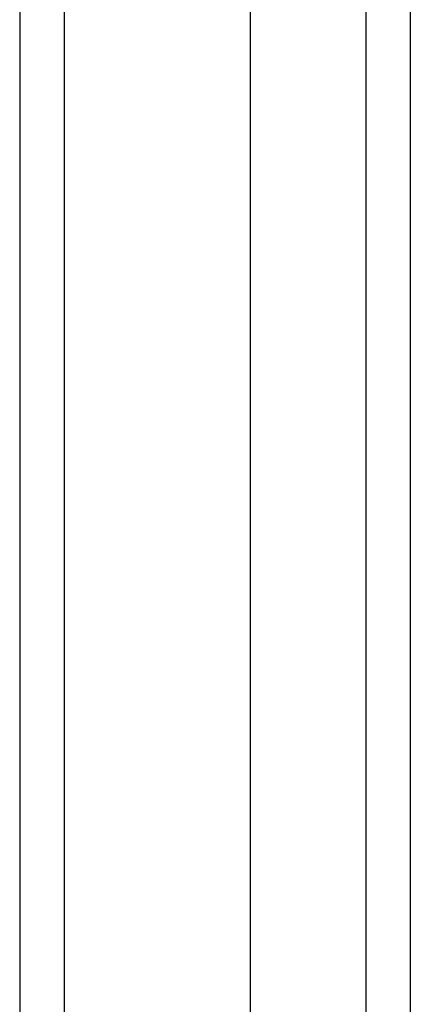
# Model space of a CAD drawing. Header units: inches. Extents: x 14 to 193, y 15 to 125.
# Tile 38 of 90: x 89.29 to 90.21, y 85.256 to 87.575. Entities that reach past the tile are written whole.
import ezdxf

# ---------------------------------------------------------------- set-up
doc = ezdxf.new("R2010")
doc.units = ezdxf.units.IN
doc.header["$LTSCALE"] = 12.41934
doc.header["$MEASUREMENT"] = 0
doc.layers.add('Visible Edges(ANSI)', color=7, linetype='Continuous', lineweight=25)
doc.layers.add('Visible Tangent Edges(ANSI)', color=7, linetype='Continuous', lineweight=25)

msp = doc.modelspace()

# ---------------------------------------------------------------- linework, layer by layer
at = {"layer": 'Visible Edges(ANSI)'}
for p, q in [((89.2896, 89.7888), (89.2896, 51.7607)), ((89.8333, 52.6084), (89.8333, 88.9411)), ((90.2096, 88.9411), (90.2096, 52.6084))]:
    msp.add_line(p, q, dxfattribs=at)
at = {"layer": 'Visible Tangent Edges(ANSI)'}
for p, q in [((89.3948, 51.7607), (89.3948, 89.7888)), ((90.1045, 89.0792), (90.1045, 52.4704))]:
    msp.add_line(p, q, dxfattribs=at)

doc.saveas('drawing.dxf')
